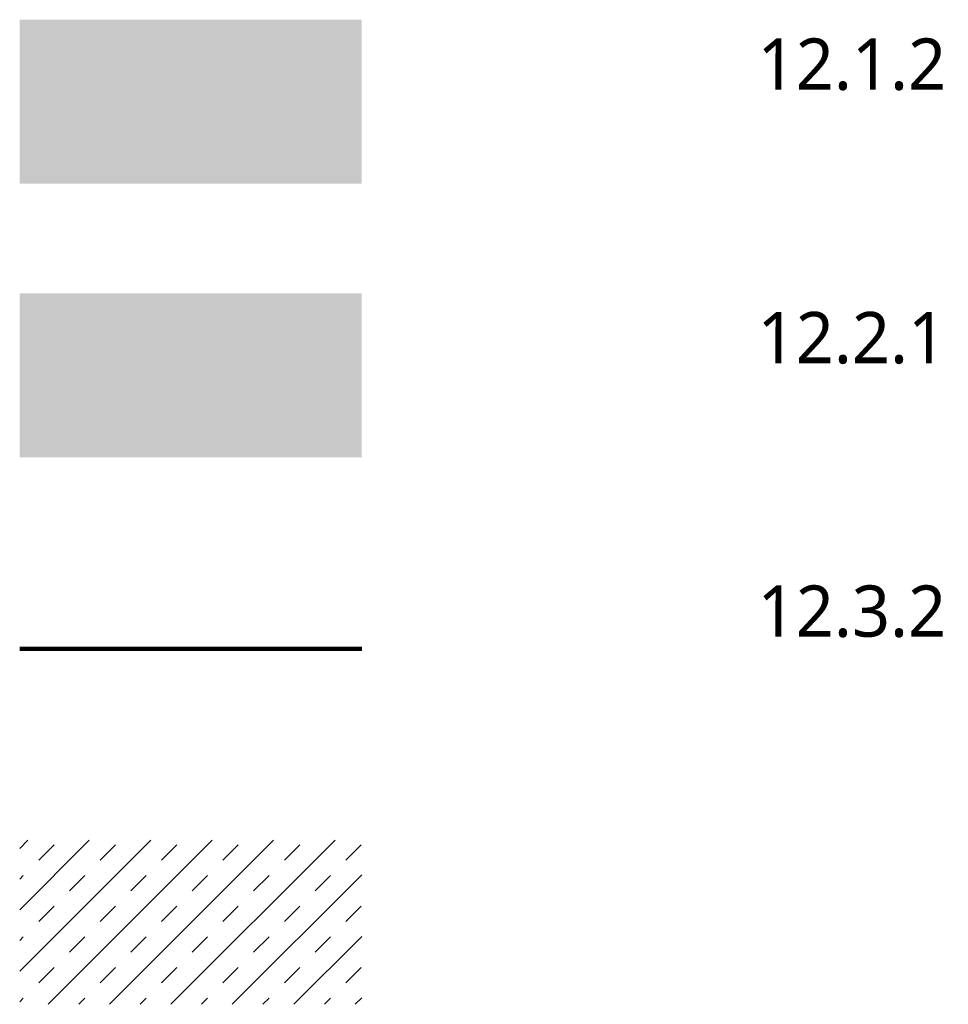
# Model space of a CAD drawing. Header units: centimetres. Extents: x -2631 to 8345, y -3715 to 485.
# Tile 65 of 82: x 2289 to 2561, y 93 to 381. Entities that reach past the tile are written whole.
import ezdxf

# ---------------------------------------------------------------- set-up
doc = ezdxf.new("R2010")
doc.units = ezdxf.units.CM
doc.layers.add('ANNOTATIONS-2', color=7, linetype='Continuous', lineweight=18)
doc.layers.add('TITRARCHI', color=7, linetype='Continuous', lineweight=30)
for name, color, linetype, lineweight, true_color in [('ANNOTATIONS-4', 6, 'Continuous', 18, 0xff00ff), ('ANNOTATIONS-6', 5, 'Continuous', 100, 0x0000ff), ('ANNOTATIONS-8', 3, 'Continuous', 18, 0x00ff00)]:
    doc.layers.add(name, color=color, linetype=linetype, lineweight=lineweight, true_color=true_color)
doc.styles.add('Trebuchet MS_1', font='trebuc.ttf', dxfattribs={"height": 15})

msp = doc.modelspace()

# ---------------------------------------------------------------- hatches: boundary and pattern name
at = {"layer": 'ANNOTATIONS-2'}
h = msp.add_hatch(dxfattribs=at)
h.set_pattern_fill('FP_4', color=256, style=0, pattern_type=2)
h.set_pattern_definition([(45, (2240.967, 0), (-8.98026, 8.98026), []), (45, (2249.947, 0), (-8.98026, 8.98026), [6.35, -6.35])])
h.paths.add_polyline_path([(2389.308, 92.544), (2389.308, 140.544), (2289.308, 140.544), (2289.308, 92.544)])
at = {"layer": 'ANNOTATIONS-4'}
msp.add_hatch(color=256, dxfattribs=at).paths.add_polyline_path([(2389.308, 332.544), (2389.308, 380.544), (2289.308, 380.544), (2289.308, 332.544)])
at = {"layer": 'ANNOTATIONS-8'}
msp.add_hatch(color=256, dxfattribs=at).paths.add_polyline_path([(2389.308, 252.544), (2389.308, 300.544), (2289.308, 300.544), (2289.308, 252.544)])

# ---------------------------------------------------------------- linework, layer by layer
at = {"layer": 'ANNOTATIONS-6'}
msp.add_line((2289.308, 196.544), (2389.308, 196.544), dxfattribs=at)

# ---------------------------------------------------------------- texts
at = {"layer": 'TITRARCHI', "char_height": 15, "width": 73.75525, "attachment_point": 1, "style": 'Trebuchet MS_1'}
for s, insert in [('12.1.2', (2505.055, 375.069)), ('12.2.1', (2505.055, 295.069)), ('12.3.2', (2505.055, 215.069))]:
    msp.add_mtext(s, dxfattribs=dict(at, insert=insert))

doc.saveas('drawing.dxf')
